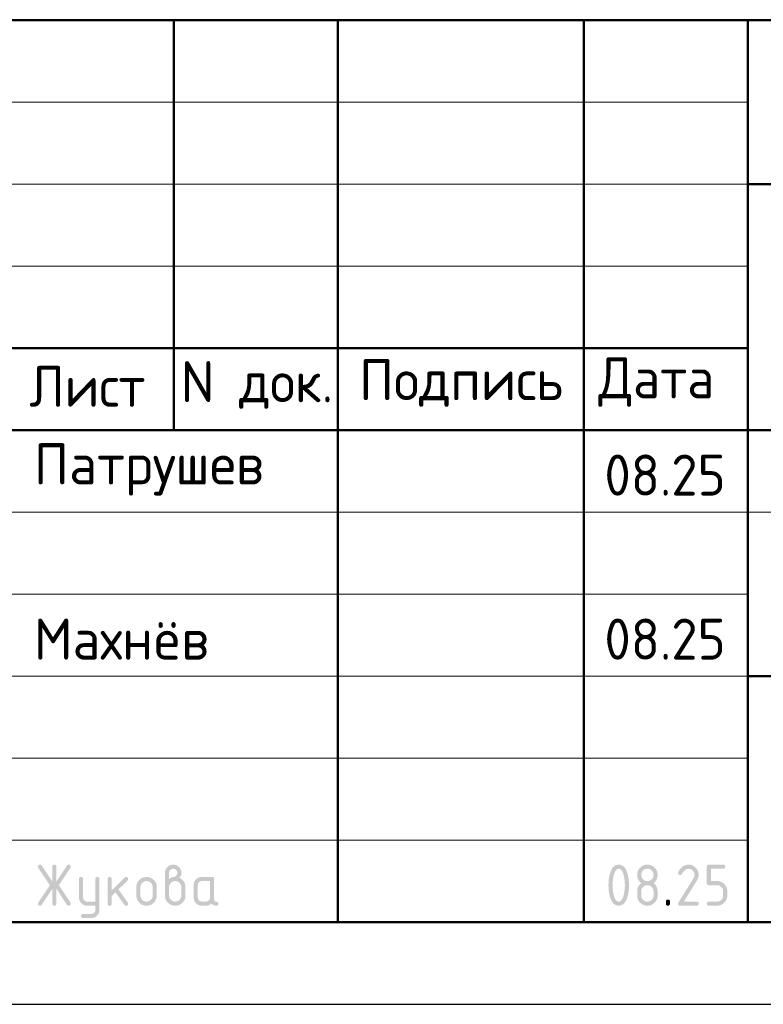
# Model space of a CAD drawing. Header units: millimetres. Extents: x 0 to 42000, y -76 to 29700.
# Tile 5 of 10: x 25060 to 29594, y 0 to 6003. Entities that reach past the tile are written whole.
import ezdxf

# ---------------------------------------------------------------- set-up
doc = ezdxf.new("R2010")
doc.units = ezdxf.units.MM
doc.layers.add('Standard', color=7, linetype='Continuous', lineweight=25)
doc.styles.add('ISOCPEUR', font='txt')

msp = doc.modelspace()

# ---------------------------------------------------------------- hatches: boundary and pattern name
at = {"layer": 'Standard', "linetype": 'Continuous', "lineweight": 25, "transparency": 33554687}
for points in [[(25258.5, 703.7), (25194, 606.8), (25193.1, 605.4), (25192, 604.4), (25190.8, 603.4), (25189.5, 602.7), (25188.2, 602), (25186.7, 601.6), (25185.1, 601.3), (25183.4, 601.3), (25181.8, 601.3), (25180.5, 601.5), (25179.1, 601.7), (25178, 602.1), (25176.8, 602.5), (25175.9, 603.1), (25174.9, 603.7), (25174.1, 604.5), (25173.4, 605.4), (25172.8, 606.4), (25172.2, 607.4), (25171.8, 608.6), (25171.4, 609.9), (25171.3, 611.3), (25171.1, 612.7), (25171.1, 614.3), (25171.1, 616), (25171.6, 617.6), (25172.1, 619.2), (25173.1, 620.8), (25243.4, 726.2), (25173.1, 831.6), (25172.1, 833.2), (25171.6, 834.9), (25171.1, 836.5), (25171.1, 838.2), (25171.1, 839.9), (25171.3, 841.3), (25171.4, 842.7), (25171.8, 843.9), (25172.2, 845.2), (25172.8, 846.2), (25173.4, 847.2), (25174.2, 848), (25175, 848.8), (25175.9, 849.4), (25176.9, 850.1), (25178.1, 850.5), (25179.3, 850.9), (25180.6, 851.1), (25182, 851.3), (25183.6, 851.3), (25185.2, 851.3), (25186.7, 850.9), (25188.2, 850.6), (25189.5, 849.9), (25190.8, 849.2), (25191.9, 848.1), (25193, 847), (25194, 845.6), (25258.5, 748.9), (25258.5, 838.8), (25258.5, 840.3), (25258.7, 841.7), (25258.9, 843.1), (25259.3, 844.3), (25259.7, 845.4), (25260.3, 846.4), (25260.9, 847.4), (25261.7, 848.2), (25262.5, 848.9), (25263.4, 849.5), (25264.4, 850.1), (25265.6, 850.5), (25266.8, 850.9), (25268.1, 851.1), (25269.5, 851.3), (25271.1, 851.3), (25272.6, 851.3), (25274, 851.1), (25275.4, 850.9), (25276.5, 850.5), (25277.7, 850.1), (25278.7, 849.5), (25279.7, 848.9), (25280.5, 848.2), (25281.2, 847.4), (25281.8, 846.4), (25282.4, 845.4), (25282.8, 844.3), (25283.2, 843.1), (25283.4, 841.7), (25283.6, 840.3), (25283.6, 838.8), (25283.6, 748.9), (25348.1, 845.6), (25349.1, 847), (25350.2, 848.1), (25351.4, 849.2), (25352.7, 849.9), (25354, 850.6), (25355.5, 850.9), (25357, 851.3), (25358.7, 851.3), (25360, 851.3), (25361.2, 851), (25362.4, 850.8), (25363.5, 850.3), (25364.6, 849.9), (25365.6, 849.2), (25366.6, 848.4), (25367.5, 847.5), (25368.4, 846.6), (25369, 845.5), (25369.7, 844.5), (25370.1, 843.4), (25370.6, 842.3), (25370.8, 841.1), (25371, 839.9), (25371, 838.6), (25371, 836.7), (25370.5, 835), (25370, 833.2), (25369, 831.6), (25298.7, 726.2), (25369, 620.8), (25370, 619.2), (25370.5, 617.5), (25371, 615.8), (25371, 614), (25371, 612.7), (25370.8, 611.5), (25370.6, 610.3), (25370.2, 609.2), (25369.7, 608.1), (25369.1, 607), (25368.4, 606), (25367.5, 605.1), (25366.7, 604.1), (25365.7, 603.4), (25364.7, 602.7), (25363.6, 602.2), (25362.6, 601.8), (25361.4, 601.5), (25360.2, 601.3), (25358.9, 601.3), (25357.1, 601.3), (25355.6, 601.6), (25354, 602), (25352.6, 602.7), (25351.3, 603.4), (25350.2, 604.4), (25349, 605.4), (25348.1, 606.8), (25283.6, 703.7), (25283.6, 613.8), (25283.6, 612.2), (25283.4, 610.8), (25283.2, 609.5), (25282.8, 608.3), (25282.4, 607.1), (25281.8, 606.2), (25281.2, 605.2), (25280.5, 604.4), (25279.7, 603.6), (25278.7, 603), (25277.7, 602.5), (25276.5, 602.1), (25275.4, 601.7), (25274, 601.5), (25272.6, 601.3), (25271.1, 601.3), (25269.5, 601.3), (25268.1, 601.5), (25266.8, 601.7), (25265.6, 602.1), (25264.4, 602.5), (25263.4, 603), (25262.5, 603.6), (25261.7, 604.4), (25260.9, 605.2), (25260.3, 606.2), (25259.7, 607.1), (25259.3, 608.3), (25258.9, 609.5), (25258.7, 610.8), (25258.5, 612.2), (25258.5, 613.8)], [(29137.2, 851.3), (29140.4, 851.3), (29143.5, 851), (29146.6, 850.7), (29149.7, 850.1), (29152.7, 849.6), (29155.5, 848.7), (29158.4, 847.9), (29161.2, 846.7), (29163.9, 845.6), (29166.6, 844.2), (29169.2, 842.7), (29171.8, 841), (29174.3, 839.3), (29176.7, 837.3), (29179.1, 835.3), (29181.4, 833), (29183.6, 830.7), (29185.7, 828.3), (29187.6, 825.9), (29189.4, 823.4), (29191.1, 820.9), (29192.5, 818.2), (29193.9, 815.6), (29195.1, 812.8), (29196.2, 810.1), (29197.1, 807.2), (29197.9, 804.3), (29198.5, 801.3), (29199.1, 798.3), (29199.4, 795.2), (29199.6, 792), (29199.6, 788.8), (29199.6, 784.4), (29198.9, 779.9), (29198.2, 775.4), (29196.8, 770.9), (29195.4, 766.4), (29193.2, 761.9), (29191.1, 757.4), (29188.3, 752.8), (29109.5, 626.3), (29187.1, 626.3), (29188.7, 626.3), (29190.1, 626.1), (29191.4, 625.9), (29192.6, 625.6), (29193.8, 625.2), (29194.8, 624.6), (29195.7, 624), (29196.5, 623.2), (29197.3, 622.4), (29197.9, 621.4), (29198.5, 620.5), (29198.9, 619.3), (29199.2, 618.1), (29199.4, 616.7), (29199.6, 615.4), (29199.6, 613.8), (29199.6, 612.2), (29199.4, 610.9), (29199.2, 609.5), (29198.9, 608.3), (29198.5, 607.2), (29197.9, 606.2), (29197.3, 605.2), (29196.5, 604.4), (29195.7, 603.6), (29194.8, 603), (29193.8, 602.5), (29192.6, 602.1), (29191.4, 601.7), (29190.1, 601.5), (29188.7, 601.3), (29187.1, 601.3), (29087.2, 601.3), (29085.6, 601.3), (29084.2, 601.5), (29082.9, 601.7), (29081.7, 602.1), (29080.5, 602.5), (29079.6, 603), (29078.6, 603.6), (29077.8, 604.4), (29077, 605.2), (29076.4, 606.2), (29075.9, 607.1), (29075.5, 608.3), (29075.1, 609.5), (29074.9, 610.9), (29074.7, 612.2), (29074.7, 613.8), (29074.7, 615.7), (29075.2, 617.5), (29075.7, 619.3), (29076.8, 621), (29168.4, 768.1), (29170, 770.6), (29171.1, 773.2), (29172.3, 775.7), (29173.1, 778.3), (29173.9, 780.9), (29174.3, 783.5), (29174.6, 786.1), (29174.6, 788.7), (29174.6, 792.6), (29174, 796.2), (29173.3, 799.8), (29171.9, 803.1), (29170.5, 806.4), (29168.5, 809.5), (29166.4, 812.5), (29163.7, 815.3), (29160.9, 818), (29157.9, 820.1), (29154.9, 822.1), (29151.6, 823.5), (29148.2, 824.9), (29144.6, 825.6), (29141, 826.2), (29137.2, 826.2), (29134.5, 826.2), (29131.9, 825.8), (29129.3, 825.3), (29126.8, 824.3), (29124.2, 823.3), (29121.7, 821.8), (29119.2, 820.3), (29116.8, 818.4), (29114.3, 816.4), (29111.9, 814), (29109.5, 811.5), (29107.2, 808.6), (29104.8, 805.6), (29102.5, 802.2), (29100.2, 798.7), (29098, 794.8), (29097.1, 793.3), (29096, 792.2), (29094.9, 791), (29093.6, 790.3), (29092.2, 789.5), (29090.6, 789.1), (29089, 788.8), (29087.2, 788.8), (29085.6, 788.8), (29084.2, 789), (29082.9, 789.1), (29081.7, 789.5), (29080.5, 789.9), (29079.6, 790.5), (29078.6, 791.1), (29077.8, 791.9), (29077, 792.7), (29076.4, 793.6), (29075.9, 794.6), (29075.5, 795.8), (29075.1, 797), (29074.9, 798.3), (29074.7, 799.7), (29074.7, 801.2), (29074.7, 802.7), (29075, 803.9), (29075.3, 805.2), (29075.8, 806.4), (29078.7, 812), (29081.9, 816.9), (29085, 821.8), (29088.4, 826), (29091.8, 830.2), (29095.4, 833.7), (29099, 837.2), (29102.8, 840.1), (29106.6, 842.9), (29110.7, 845), (29114.8, 847.1), (29119.1, 848.5), (29123.4, 849.9), (29127.9, 850.6), (29132.4, 851.3)], [(29249.6, 738.8), (29249.6, 838.8), (29249.6, 840.4), (29249.8, 841.7), (29250, 843.1), (29250.4, 844.3), (29250.8, 845.4), (29251.3, 846.4), (29251.9, 847.4), (29252.7, 848.2), (29253.5, 848.9), (29254.5, 849.5), (29255.4, 850.1), (29256.6, 850.5), (29257.8, 850.9), (29259.1, 851.1), (29260.5, 851.3), (29262.1, 851.3), (29349.3, 851.3), (29350.9, 851.3), (29352.2, 851.1), (29353.6, 850.9), (29354.8, 850.5), (29356, 850.1), (29356.9, 849.5), (29357.9, 848.9), (29358.7, 848.2), (29359.5, 847.4), (29360.1, 846.4), (29360.6, 845.4), (29361, 844.2), (29361.4, 843.1), (29361.6, 841.7), (29361.8, 840.3), (29361.8, 838.8), (29361.8, 837.2), (29361.6, 835.8), (29361.4, 834.5), (29361, 833.3), (29360.6, 832.1), (29360.1, 831.1), (29359.5, 830.2), (29358.7, 829.4), (29357.9, 828.6), (29356.9, 828), (29356, 827.4), (29354.8, 827), (29353.6, 826.6), (29352.2, 826.4), (29350.9, 826.2), (29349.3, 826.2), (29274.6, 826.2), (29274.6, 751.3), (29312, 751.3), (29315.3, 751.3), (29318.4, 751), (29321.5, 750.8), (29324.5, 750.2), (29327.5, 749.6), (29330.4, 748.8), (29333.2, 747.9), (29336, 746.7), (29338.8, 745.6), (29341.4, 744.2), (29344, 742.7), (29346.5, 741), (29349.1, 739.3), (29351.5, 737.3), (29353.9, 735.3), (29356.1, 733), (29358.4, 730.7), (29360.4, 728.2), (29362.4, 725.8), (29364.1, 723.3), (29365.8, 720.8), (29367.2, 718.1), (29368.7, 715.5), (29369.8, 712.7), (29370.9, 710), (29371.8, 707.1), (29372.7, 704.2), (29373.2, 701.2), (29373.8, 698.2), (29374.1, 695.1), (29374.4, 692), (29374.4, 688.8), (29374.4, 663.8), (29374.4, 660.6), (29374.1, 657.4), (29373.8, 654.3), (29373.2, 651.3), (29372.6, 648.3), (29371.8, 645.4), (29370.9, 642.5), (29369.8, 639.8), (29368.6, 637), (29367.2, 634.4), (29365.8, 631.7), (29364.1, 629.2), (29362.3, 626.7), (29360.3, 624.3), (29358.3, 621.9), (29356, 619.6), (29353.7, 617.3), (29351.3, 615.3), (29348.9, 613.3), (29346.4, 611.6), (29343.9, 609.9), (29341.2, 608.4), (29338.6, 607), (29335.8, 605.9), (29333.1, 604.7), (29330.2, 603.9), (29327.4, 603), (29324.4, 602.4), (29321.4, 601.9), (29318.3, 601.6), (29315.2, 601.3), (29312, 601.3), (29262.1, 601.3), (29260.5, 601.3), (29259.1, 601.5), (29257.8, 601.7), (29256.6, 602.1), (29255.4, 602.5), (29254.5, 603), (29253.5, 603.6), (29252.7, 604.4), (29251.9, 605.2), (29251.3, 606.2), (29250.8, 607.2), (29250.4, 608.3), (29250, 609.5), (29249.8, 610.9), (29249.6, 612.2), (29249.6, 613.8), (29249.6, 615.4), (29249.8, 616.7), (29250, 618.1), (29250.4, 619.3), (29250.8, 620.5), (29251.3, 621.4), (29251.9, 622.4), (29252.7, 623.2), (29253.5, 624), (29254.5, 624.6), (29255.4, 625.2), (29256.6, 625.6), (29257.8, 625.9), (29259.1, 626.1), (29260.5, 626.3), (29262.1, 626.3), (29311.9, 626.3), (29315.8, 626.3), (29319.5, 627), (29323.1, 627.7), (29326.4, 629.1), (29329.7, 630.4), (29332.7, 632.5), (29335.7, 634.5), (29338.5, 637.2), (29341.2, 639.9), (29343.2, 643), (29345.2, 646), (29346.6, 649.3), (29348, 652.6), (29348.6, 656.3), (29349.3, 659.9), (29349.3, 663.8), (29349.3, 688.8), (29349.3, 692.7), (29348.6, 696.3), (29347.9, 699.9), (29346.6, 703.2), (29345.2, 706.5), (29343.2, 709.5), (29341.1, 712.6), (29338.4, 715.3), (29335.6, 718), (29332.6, 720.1), (29329.6, 722.2), (29326.3, 723.5), (29323, 724.9), (29319.4, 725.6), (29315.8, 726.3), (29311.9, 726.3), (29262.1, 726.3), (29260.5, 726.3), (29259.1, 726.5), (29257.8, 726.7), (29256.6, 727.1), (29255.4, 727.5), (29254.5, 728), (29253.5, 728.6), (29252.7, 729.4), (29251.9, 730.2), (29251.3, 731.2), (29250.8, 732.1), (29250.4, 733.3), (29250, 734.5), (29249.8, 735.9), (29249.6, 737.2)], [(25520.8, 576), (25520.8, 601.3), (25471, 601.3), (25468.3, 601.3), (25465.8, 601.5), (25463.3, 601.7), (25460.9, 602.2), (25458.5, 602.7), (25456.2, 603.3), (25453.8, 604), (25451.6, 604.9), (25449.4, 605.8), (25447.3, 607), (25445.2, 608.1), (25443.2, 609.5), (25441.2, 610.8), (25439.3, 612.4), (25437.4, 614), (25435.6, 615.9), (25433.7, 617.7), (25432.2, 619.6), (25430.6, 621.5), (25429.2, 623.5), (25427.9, 625.6), (25426.7, 627.7), (25425.6, 629.8), (25424.7, 632), (25423.8, 634.2), (25423.1, 636.5), (25422.5, 638.8), (25422, 641.2), (25421.6, 643.6), (25421.3, 646.1), (25421.1, 648.6), (25421.1, 651.2), (25421.1, 763.7), (25421.1, 765.2), (25421.3, 766.6), (25421.5, 767.9), (25421.9, 769.1), (25422.3, 770.3), (25422.9, 771.3), (25423.4, 772.2), (25424.2, 773), (25425, 773.8), (25426, 774.4), (25427, 775), (25428.1, 775.4), (25429.3, 775.8), (25430.7, 775.9), (25432.1, 776.1), (25433.6, 776.1), (25435.2, 776.1), (25436.6, 775.9), (25437.9, 775.8), (25439.1, 775.4), (25440.3, 775), (25441.3, 774.4), (25442.2, 773.8), (25443, 773), (25443.8, 772.2), (25444.4, 771.3), (25445, 770.3), (25445.4, 769.1), (25445.8, 768), (25446, 766.6), (25446.2, 765.2), (25446.2, 763.7), (25446.2, 651.3), (25446.2, 648.8), (25446.6, 646.4), (25447.1, 644), (25448, 641.8), (25448.9, 639.6), (25450.3, 637.6), (25451.7, 635.6), (25453.5, 633.7), (25455.3, 631.9), (25457.4, 630.5), (25459.4, 629.1), (25461.6, 628.2), (25463.8, 627.3), (25466.1, 626.8), (25468.5, 626.3), (25471, 626.3), (25520.8, 626.3), (25520.8, 763.7), (25520.8, 765.2), (25521, 766.6), (25521.2, 768), (25521.6, 769.1), (25522, 770.3), (25522.6, 771.3), (25523.2, 772.2), (25524, 773), (25524.7, 773.8), (25525.7, 774.4), (25526.7, 775), (25527.9, 775.4), (25529, 775.8), (25530.4, 775.9), (25531.8, 776.1), (25533.4, 776.1), (25534.9, 776.1), (25536.3, 775.9), (25537.7, 775.8), (25538.8, 775.4), (25540, 775), (25541, 774.4), (25542, 773.8), (25542.7, 773), (25543.5, 772.2), (25544.1, 771.3), (25544.7, 770.3), (25545.1, 769.1), (25545.5, 768), (25545.7, 766.6), (25545.9, 765.2), (25545.9, 763.7), (25545.9, 576.3), (25545.9, 573.7), (25545.6, 571.2), (25545.4, 568.7), (25545, 566.3), (25544.5, 563.9), (25543.9, 561.6), (25543.2, 559.3), (25542.3, 557.1), (25541.4, 554.9), (25540.3, 552.8), (25539.2, 550.6), (25537.9, 548.6), (25536.5, 546.6), (25535, 544.7), (25533.4, 542.8), (25531.6, 540.9), (25529.8, 539.1), (25527.9, 537.5), (25526.1, 535.9), (25524.1, 534.6), (25522.1, 533.2), (25520, 532.1), (25517.9, 530.9), (25515.7, 530), (25513.5, 529.1), (25511.2, 528.4), (25509, 527.7), (25506.6, 527.3), (25504.2, 526.8), (25501.7, 526.6), (25499.2, 526.4), (25496.6, 526.4), (25446.2, 526.4), (25444.6, 526.4), (25443.2, 526.6), (25441.9, 526.8), (25440.7, 527.2), (25439.5, 527.6), (25438.5, 528.1), (25437.6, 528.7), (25436.8, 529.5), (25436, 530.3), (25435.4, 531.3), (25434.8, 532.3), (25434.4, 533.4), (25434, 534.6), (25433.9, 536), (25433.7, 537.3), (25433.7, 538.9), (25433.7, 540.1), (25433.9, 541.3), (25434.1, 542.5), (25434.6, 543.5), (25435.1, 544.6), (25435.8, 545.7), (25436.5, 546.7), (25437.4, 547.6), (25438.4, 548.6), (25439.4, 549.3), (25440.4, 550), (25441.5, 550.5), (25442.6, 551), (25443.8, 551.2), (25444.9, 551.4), (25446.2, 551.4), (25495.9, 551.4), (25498.6, 551.4), (25501, 551.9), (25503.4, 552.3), (25505.6, 553.2), (25507.9, 554), (25509.9, 555.4), (25511.9, 556.7), (25513.7, 558.4), (25515.4, 560.2), (25516.8, 562.1), (25518.1, 564.1), (25519, 566.3), (25519.9, 568.5), (25520.4, 570.9), (25520.8, 573.3)], [(25621, 694), (25699.6, 772.6), (25700.5, 773.4), (25701.5, 774.1), (25702.5, 774.8), (25703.6, 775.2), (25704.7, 775.7), (25705.9, 775.9), (25707.2, 776.1), (25708.5, 776.1), (25710, 776.1), (25711.4, 775.9), (25712.8, 775.8), (25714, 775.4), (25715.1, 775), (25716.1, 774.4), (25717.1, 773.8), (25717.9, 773), (25718.6, 772.2), (25719.2, 771.3), (25719.8, 770.3), (25720.2, 769.1), (25720.6, 767.9), (25720.8, 766.6), (25721, 765.2), (25721, 763.7), (25721, 762.4), (25720.7, 761.3), (25720.5, 760.1), (25720, 759), (25719.6, 757.9), (25718.8, 756.9), (25718.1, 755.9), (25717.2, 754.9), (25662.3, 700.1), (25718.5, 621), (25719.7, 619.3), (25720.4, 617.4), (25721, 615.6), (25721, 613.6), (25721, 612.1), (25720.8, 610.7), (25720.6, 609.4), (25720.2, 608.2), (25719.8, 607), (25719.2, 606.1), (25718.6, 605.1), (25717.9, 604.4), (25717.1, 603.6), (25716.1, 603), (25715.1, 602.4), (25714, 602.1), (25712.8, 601.7), (25711.4, 601.5), (25710, 601.3), (25708.5, 601.3), (25706.8, 601.3), (25705.3, 601.6), (25703.9, 601.9), (25702.6, 602.6), (25701.3, 603.3), (25700.1, 604.3), (25699, 605.3), (25698.1, 606.6), (25644.3, 682.1), (25621, 658.8), (25621, 613.8), (25621, 612.2), (25620.8, 610.9), (25620.6, 609.5), (25620.2, 608.3), (25619.8, 607.1), (25619.3, 606.2), (25618.7, 605.2), (25617.9, 604.4), (25617.1, 603.6), (25616.1, 603), (25615.1, 602.5), (25614, 602.1), (25612.8, 601.7), (25611.4, 601.5), (25610.1, 601.3), (25608.5, 601.3), (25606.9, 601.3), (25605.6, 601.5), (25604.2, 601.7), (25603, 602.1), (25601.8, 602.5), (25600.9, 603), (25599.9, 603.6), (25599.1, 604.4), (25598.3, 605.2), (25597.7, 606.2), (25597.1, 607.1), (25596.8, 608.3), (25596.4, 609.5), (25596.2, 610.8), (25596, 612.2), (25596, 613.8), (25596, 763.7), (25596, 765.2), (25596.2, 766.6), (25596.4, 767.9), (25596.8, 769.1), (25597.1, 770.3), (25597.7, 771.3), (25598.3, 772.2), (25599.1, 773), (25599.9, 773.8), (25600.9, 774.4), (25601.8, 775), (25603, 775.4), (25604.2, 775.8), (25605.6, 775.9), (25606.9, 776.1), (25608.5, 776.1), (25610.1, 776.1), (25611.4, 775.9), (25612.8, 775.8), (25614, 775.4), (25615.1, 775), (25616.1, 774.4), (25617.1, 773.8), (25617.9, 773), (25618.7, 772.2), (25619.3, 771.3), (25619.8, 770.3), (25620.2, 769.1), (25620.6, 767.9), (25620.8, 766.6), (25621, 765.2), (25621, 763.7)], [(28999.8, 626.3), (28999.8, 627.9), (29000, 629.3), (29000.2, 630.6), (29000.6, 631.8), (29001, 633), (29001.6, 634), (29002.2, 634.9), (29003, 635.7), (29003.7, 636.5), (29004.7, 637.1), (29005.7, 637.7), (29006.9, 638.1), (29008, 638.5), (29009.4, 638.7), (29010.8, 638.9), (29012.3, 638.9), (29013.9, 638.9), (29015.3, 638.7), (29016.7, 638.5), (29017.8, 638.1), (29019, 637.7), (29020, 637.1), (29021, 636.5), (29021.7, 635.7), (29022.5, 634.9), (29023.1, 634), (29023.7, 633), (29024.1, 631.8), (29024.5, 630.6), (29024.7, 629.3), (29024.9, 627.9), (29024.9, 626.3), (29024.9, 613.8), (29024.9, 612.2), (29024.7, 610.9), (29024.5, 609.5), (29024.1, 608.3), (29023.7, 607.2), (29023.1, 606.2), (29022.5, 605.2), (29021.7, 604.4), (29021, 603.6), (29020, 603), (29019, 602.5), (29017.8, 602.1), (29016.7, 601.7), (29015.3, 601.5), (29013.9, 601.3), (29012.3, 601.3), (29010.8, 601.3), (29009.4, 601.5), (29008, 601.7), (29006.9, 602.1), (29005.7, 602.5), (29004.7, 603), (29003.7, 603.6), (29003, 604.4), (29002.2, 605.2), (29001.6, 606.2), (29001, 607.2), (29000.6, 608.3), (29000.2, 609.5), (29000, 610.9), (28999.8, 612.2), (28999.8, 613.8)]]:
    msp.add_hatch(color=7, dxfattribs=at).paths.add_polyline_path(points, flags=16)
h = msp.add_hatch(color=7, dxfattribs=at)
h.paths.add_polyline_path([(25970.7, 763.7), (25974.7, 766.9), (25978.5, 769.2), (25982.3, 771.5), (25986, 773.1), (25989.6, 774.7), (25993.1, 775.5), (25996.6, 776.2), (25999.9, 776.2), (26001.8, 776.2), (26003.7, 776.8), (26005.6, 777.3), (26007.4, 778.4), (26009.2, 779.5), (26010.9, 781.1), (26012.6, 782.8), (26014.3, 784.9), (26015.9, 787), (26017.1, 789), (26018.3, 791), (26019.1, 793.1), (26019.9, 795.1), (26020.3, 797.1), (26020.7, 799.2), (26020.7, 801.2), (26020.7, 803.9), (26020.3, 806.3), (26019.8, 808.7), (26018.9, 811), (26018, 813.2), (26016.7, 815.2), (26015.3, 817.2), (26013.5, 819), (26011.7, 820.8), (26009.7, 822.2), (26007.7, 823.5), (26005.5, 824.4), (26003.3, 825.3), (26000.8, 825.8), (25998.4, 826.2), (25995.7, 826.2), (25993.1, 826.2), (25990.7, 825.8), (25988.3, 825.3), (25986.1, 824.4), (25983.9, 823.5), (25981.9, 822.1), (25979.8, 820.7), (25978, 818.9), (25976.2, 817.1), (25974.8, 815.1), (25973.5, 813.1), (25972.6, 810.9), (25971.6, 808.6), (25971.2, 806.2), (25970.7, 803.8), (25970.7, 801.2)])
h.paths.add_polyline_path([(26033, 771.2), (26037.3, 769.4), (26041.2, 767), (26045, 764.7), (26048.4, 761.8), (26051.9, 759), (26054.8, 755.6), (26057.8, 752.2), (26060.3, 748.3), (26062.9, 744.3), (26064.8, 740.2), (26066.7, 736.1), (26067.9, 731.8), (26069.2, 727.5), (26069.8, 723), (26070.5, 718.5), (26070.5, 713.8), (26070.5, 663.8), (26070.5, 660.5), (26070.2, 657.4), (26069.9, 654.2), (26069.3, 651.2), (26068.8, 648.2), (26067.9, 645.3), (26067, 642.4), (26065.9, 639.6), (26064.8, 636.9), (26063.3, 634.2), (26061.9, 631.6), (26060.2, 629.1), (26058.5, 626.5), (26056.5, 624.1), (26054.5, 621.7), (26052.2, 619.5), (26049.9, 617.2), (26047.5, 615.2), (26045.1, 613.2), (26042.6, 611.5), (26040.1, 609.8), (26037.5, 608.4), (26034.8, 607), (26032.1, 605.8), (26029.3, 604.7), (26026.4, 603.8), (26023.5, 603), (26020.5, 602.4), (26017.5, 601.9), (26014.4, 601.6), (26011.3, 601.3), (26008.1, 601.3), (26004.8, 601.3), (26001.7, 601.6), (25998.5, 601.9), (25995.5, 602.4), (25992.5, 603), (25989.6, 603.9), (25986.7, 604.7), (25984, 605.9), (25981.2, 607), (25978.6, 608.4), (25975.9, 609.9), (25973.4, 611.6), (25970.9, 613.3), (25968.5, 615.3), (25966.1, 617.3), (25963.8, 619.6), (25961.6, 621.9), (25959.6, 624.2), (25957.6, 626.7), (25955.9, 629.2), (25954.2, 631.7), (25952.8, 634.3), (25951.4, 637), (25950.2, 639.8), (25949.1, 642.5), (25948.2, 645.4), (25947.4, 648.3), (25946.8, 651.3), (25946.3, 654.3), (25946, 657.4), (25945.7, 660.5), (25945.7, 663.8), (25945.7, 801.3), (25945.7, 803.9), (25945.9, 806.4), (25946.1, 809), (25946.6, 811.4), (25947.1, 813.8), (25947.7, 816.1), (25948.4, 818.5), (25949.3, 820.7), (25950.2, 822.9), (25951.4, 825), (25952.5, 827.1), (25953.9, 829.1), (25955.2, 831.2), (25956.8, 833.1), (25958.4, 835), (25960.2, 836.8), (25962, 838.6), (25964, 840.2), (25965.9, 841.8), (25967.9, 843.1), (25969.9, 844.5), (25972, 845.6), (25974.1, 846.8), (25976.3, 847.7), (25978.5, 848.6), (25980.8, 849.2), (25983.1, 849.9), (25985.6, 850.4), (25988, 850.8), (25990.5, 851.1), (25993, 851.3), (25995.5, 851.3), (25998.2, 851.3), (26000.7, 851.1), (26003.2, 850.8), (26005.6, 850.4), (26008, 849.9), (26010.4, 849.2), (26012.7, 848.5), (26014.9, 847.6), (26017.1, 846.7), (26019.2, 845.6), (26021.3, 844.5), (26023.3, 843.1), (26025.3, 841.7), (26027.2, 840.1), (26029.2, 838.5), (26031, 836.7), (26032.8, 834.9), (26034.4, 833), (26035.9, 831), (26037.3, 829), (26038.6, 827), (26039.8, 824.9), (26040.9, 822.8), (26041.8, 820.6), (26042.7, 818.3), (26043.4, 816), (26044.1, 813.7), (26044.5, 811.3), (26045, 808.9), (26045.2, 806.4), (26045.4, 803.9), (26045.4, 801.3), (26045.4, 796.6), (26044.6, 792.3), (26043.9, 788.1), (26042.3, 784.3), (26040.8, 780.5), (26038.4, 777.2), (26036.1, 774)], flags=16)
h.paths.add_polyline_path([(26045.4, 663.8), (26045.4, 713.8), (26045.4, 717.7), (26044.7, 721.3), (26044.1, 724.9), (26042.7, 728.2), (26041.3, 731.5), (26039.3, 734.5), (26037.3, 737.6), (26034.6, 740.3), (26031.9, 743.1), (26028.8, 745.1), (26025.8, 747.2), (26022.5, 748.5), (26019.2, 749.9), (26015.6, 750.6), (26012, 751.3), (26008.1, 751.3), (26004.2, 751.3), (26000.5, 750.6), (25996.9, 749.9), (25993.6, 748.5), (25990.3, 747.2), (25987.3, 745.1), (25984.3, 743.1), (25981.6, 740.3), (25978.9, 737.6), (25976.8, 734.5), (25974.8, 731.5), (25973.4, 728.2), (25972.1, 724.9), (25971.4, 721.3), (25970.7, 717.7), (25970.7, 713.8), (25970.7, 663.8), (25970.7, 659.9), (25971.4, 656.3), (25972.1, 652.6), (25973.4, 649.3), (25974.8, 646), (25976.8, 643), (25978.9, 639.9), (25981.6, 637.2), (25984.3, 634.5), (25987.3, 632.5), (25990.3, 630.4), (25993.6, 629.1), (25996.9, 627.7), (26000.5, 627), (26004.2, 626.3), (26008.1, 626.3), (26012, 626.3), (26015.6, 627), (26019.2, 627.7), (26022.5, 629.1), (26025.8, 630.4), (26028.8, 632.5), (26031.9, 634.6), (26034.6, 637.3), (26037.3, 640.1), (26039.3, 643.1), (26041.3, 646.1), (26042.7, 649.4), (26044.1, 652.7), (26044.7, 656.3), (26045.4, 659.9)])
h = msp.add_hatch(color=7, dxfattribs=at)
h.paths.add_polyline_path([(28749.8, 726.3), (28749.8, 734), (28749.4, 741.6), (28749, 749.1), (28748.2, 756.4), (28747.4, 763.7), (28746.1, 770.8), (28744.9, 777.9), (28743.2, 784.8), (28742, 790), (28740.6, 794.5), (28739.1, 799), (28737.6, 802.9), (28736, 806.8), (28734.2, 810), (28732.5, 813.3), (28730.5, 815.9), (28728.6, 818.5), (28726.5, 820.4), (28724.4, 822.4), (28722.2, 823.7), (28719.9, 824.9), (28717.5, 825.6), (28715.1, 826.2), (28712.5, 826.2), (28709.9, 826.2), (28707.5, 825.6), (28705.1, 824.9), (28702.9, 823.6), (28700.6, 822.3), (28698.6, 820.4), (28696.5, 818.4), (28694.6, 815.8), (28692.7, 813.2), (28690.9, 810), (28689.2, 806.7), (28687.6, 802.8), (28686, 798.9), (28684.6, 794.4), (28683.2, 789.8), (28681.9, 784.6), (28680.2, 777.6), (28679, 770.4), (28677.7, 763.3), (28676.8, 756), (28676, 748.7), (28675.6, 741.3), (28675.2, 733.9), (28675.2, 726.3), (28675.2, 718.6), (28675.6, 711.1), (28676, 703.5), (28676.8, 696.2), (28677.6, 688.9), (28678.9, 681.8), (28680.1, 674.7), (28681.8, 667.8), (28683, 662.6), (28684.4, 658.1), (28685.8, 653.5), (28687.4, 649.7), (28689, 645.8), (28690.8, 642.5), (28692.5, 639.3), (28694.4, 636.7), (28696.4, 634.1), (28698.4, 632.2), (28700.5, 630.2), (28702.8, 628.9), (28705, 627.6), (28707.5, 627), (28709.9, 626.3), (28712.5, 626.3), (28715.1, 626.3), (28717.5, 627), (28719.9, 627.6), (28722.2, 628.9), (28724.4, 630.2), (28726.5, 632.2), (28728.6, 634.1), (28730.5, 636.7), (28732.5, 639.3), (28734.2, 642.5), (28736, 645.8), (28737.6, 649.7), (28739.1, 653.5), (28740.6, 658.1), (28742, 662.6), (28743.2, 667.8), (28744.9, 674.7), (28746.1, 681.8), (28747.4, 688.9), (28748.2, 696.2), (28749, 703.5), (28749.4, 711.1), (28749.8, 718.6)])
h.paths.add_polyline_path([(28774.9, 726.3), (28774.9, 720.7), (28774.7, 715.3), (28774.5, 709.9), (28774.2, 704.7), (28773.8, 699.5), (28773.3, 694.5), (28772.8, 689.4), (28772.1, 684.6), (28771.4, 679.8), (28770.6, 675.1), (28769.7, 670.5), (28768.7, 666.1), (28767.7, 661.6), (28766.5, 657.3), (28765.3, 653.1), (28763.9, 649), (28761.9, 643), (28759.6, 637.8), (28757.3, 632.6), (28754.7, 628.1), (28752.1, 623.7), (28749.1, 619.9), (28746.2, 616.2), (28743, 613.2), (28739.8, 610.2), (28736.3, 608), (28732.8, 605.8), (28729, 604.3), (28725.1, 602.8), (28721, 602), (28716.9, 601.3), (28712.5, 601.3), (28708.1, 601.3), (28704, 602), (28699.8, 602.8), (28696, 604.3), (28692.2, 605.7), (28688.7, 608), (28685.2, 610.2), (28682, 613.2), (28678.7, 616.1), (28675.8, 619.9), (28672.9, 623.6), (28670.3, 628), (28667.7, 632.5), (28665.4, 637.7), (28663.1, 642.9), (28661.1, 648.8), (28659.7, 652.9), (28658.5, 657.2), (28657.3, 661.4), (28656.3, 665.9), (28655.2, 670.3), (28654.4, 675), (28653.5, 679.6), (28652.9, 684.5), (28652.2, 689.3), (28651.6, 694.4), (28651.1, 699.4), (28650.8, 704.6), (28650.5, 709.8), (28650.3, 715.3), (28650.1, 720.7), (28650.1, 726.3), (28650.1, 731.9), (28650.3, 737.3), (28650.5, 742.7), (28650.8, 748), (28651.1, 753.2), (28651.6, 758.2), (28652.2, 763.3), (28652.9, 768.1), (28653.5, 772.9), (28654.4, 777.6), (28655.2, 782.2), (28656.3, 786.7), (28657.3, 791.1), (28658.5, 795.4), (28659.7, 799.7), (28661.1, 803.7), (28663.1, 809.7), (28665.4, 814.9), (28667.7, 820.1), (28670.3, 824.5), (28672.9, 829), (28675.8, 832.7), (28678.7, 836.4), (28682, 839.4), (28685.2, 842.4), (28688.7, 844.6), (28692.2, 846.8), (28696, 848.3), (28699.8, 849.8), (28704, 850.5), (28708.1, 851.3), (28712.5, 851.3), (28716.9, 851.3), (28721, 850.5), (28725.1, 849.8), (28729, 848.3), (28732.8, 846.8), (28736.3, 844.6), (28739.8, 842.3), (28743, 839.4), (28746.2, 836.4), (28749.1, 832.6), (28752.1, 828.9), (28754.7, 824.4), (28757.3, 820), (28759.6, 814.7), (28761.9, 809.5), (28763.9, 803.6), (28765.3, 799.5), (28766.5, 795.2), (28767.7, 791), (28768.7, 786.5), (28769.7, 782.1), (28770.6, 777.4), (28771.4, 772.8), (28772.1, 768), (28772.8, 763.1), (28773.3, 758.1), (28773.8, 753.1), (28774.2, 747.9), (28774.5, 742.7), (28774.7, 737.3), (28774.9, 731.9)], flags=16)
h = msp.add_hatch(color=7, dxfattribs=at)
h.paths.add_polyline_path([(28887.3, 626.3), (28891.3, 626.3), (28894.9, 627), (28898.5, 627.7), (28901.8, 629.1), (28905.1, 630.4), (28908.1, 632.5), (28911.1, 634.5), (28913.8, 637.2), (28916.6, 639.9), (28918.6, 643), (28920.6, 646), (28922, 649.3), (28923.3, 652.6), (28924, 656.3), (28924.7, 659.9), (28924.7, 663.8), (28924.7, 688.8), (28924.7, 692.7), (28924, 696.3), (28923.3, 699.9), (28921.9, 703.2), (28920.6, 706.5), (28918.5, 709.5), (28916.5, 712.6), (28913.8, 715.3), (28911, 718.1), (28908, 720.1), (28905, 722.2), (28901.7, 723.6), (28898.4, 724.9), (28894.8, 725.6), (28891.2, 726.3), (28887.3, 726.3), (28883.4, 726.3), (28879.8, 725.6), (28876.2, 724.9), (28872.9, 723.6), (28869.6, 722.2), (28866.6, 720.2), (28863.6, 718.1), (28860.9, 715.4), (28858.1, 712.7), (28856.1, 709.7), (28854.1, 706.6), (28852.7, 703.3), (28851.4, 700), (28850.7, 696.4), (28850, 692.7), (28850, 688.8), (28850, 663.8), (28850, 659.9), (28850.7, 656.3), (28851.4, 652.6), (28852.7, 649.3), (28854.1, 646), (28856.1, 643), (28858.1, 639.9), (28860.9, 637.2), (28863.6, 634.5), (28866.6, 632.5), (28869.6, 630.4), (28872.9, 629.1), (28876.2, 627.7), (28879.8, 627), (28883.4, 626.3)])
h.paths.add_polyline_path([(28887.3, 601.3), (28884.1, 601.3), (28881, 601.6), (28877.9, 601.9), (28874.9, 602.4), (28871.9, 603), (28869, 603.9), (28866.1, 604.7), (28863.4, 605.9), (28860.6, 607), (28858, 608.4), (28855.3, 609.9), (28852.8, 611.6), (28850.3, 613.3), (28847.9, 615.3), (28845.5, 617.3), (28843.2, 619.6), (28840.9, 621.9), (28838.9, 624.2), (28836.9, 626.7), (28835.2, 629.2), (28833.5, 631.7), (28832.1, 634.3), (28830.7, 637), (28829.5, 639.8), (28828.4, 642.5), (28827.5, 645.4), (28826.7, 648.3), (28826.1, 651.3), (28825.5, 654.3), (28825.3, 657.4), (28825, 660.5), (28825, 663.8), (28825, 688.8), (28825, 692.7), (28825.4, 696.4), (28825.8, 700.1), (28826.5, 703.6), (28827.3, 707.1), (28828.5, 710.4), (28829.7, 713.7), (28831.2, 716.8), (28832.8, 719.9), (28834.7, 722.9), (28836.7, 725.8), (28839.1, 728.6), (28841.4, 731.3), (28844.1, 733.9), (28846.9, 736.4), (28850, 738.8), (28846.9, 741.2), (28844.1, 743.7), (28841.4, 746.3), (28839.1, 749), (28836.7, 751.8), (28834.7, 754.7), (28832.8, 757.6), (28831.2, 760.8), (28829.7, 763.9), (28828.5, 767.2), (28827.3, 770.5), (28826.5, 774), (28825.8, 777.5), (28825.4, 781.2), (28825, 784.9), (28825, 788.8), (28825, 792), (28825.3, 795.1), (28825.5, 798.3), (28826.1, 801.3), (28826.7, 804.3), (28827.5, 807.2), (28828.4, 810.1), (28829.5, 812.8), (28830.7, 815.6), (28832.1, 818.2), (28833.5, 820.9), (28835.2, 823.4), (28836.9, 825.9), (28838.9, 828.3), (28840.9, 830.7), (28843.2, 833), (28845.5, 835.3), (28847.9, 837.3), (28850.3, 839.3), (28852.8, 841), (28855.3, 842.7), (28858, 844.1), (28860.6, 845.6), (28863.4, 846.7), (28866.1, 847.9), (28869, 848.7), (28871.9, 849.6), (28874.9, 850.1), (28877.9, 850.7), (28881, 851), (28884.1, 851.3), (28887.3, 851.3), (28890.6, 851.3), (28893.7, 851), (28896.8, 850.7), (28899.8, 850.1), (28902.8, 849.6), (28905.7, 848.7), (28908.6, 847.9), (28911.3, 846.7), (28914.1, 845.6), (28916.7, 844.1), (28919.4, 842.7), (28921.9, 841), (28924.4, 839.3), (28926.8, 837.3), (28929.2, 835.3), (28931.5, 833), (28933.8, 830.7), (28935.8, 828.3), (28937.8, 825.9), (28939.5, 823.4), (28941.2, 820.9), (28942.6, 818.2), (28944, 815.6), (28945.2, 812.8), (28946.3, 810.1), (28947.2, 807.2), (28948, 804.3), (28948.6, 801.3), (28949.2, 798.3), (28949.4, 795.1), (28949.7, 792), (28949.7, 788.8), (28949.7, 784.9), (28949.3, 781.2), (28949, 777.5), (28948.2, 774), (28947.4, 770.5), (28946.2, 767.2), (28945, 763.9), (28943.5, 760.8), (28941.9, 757.6), (28940, 754.7), (28938, 751.8), (28935.6, 749), (28933.3, 746.3), (28930.6, 743.7), (28927.8, 741.2), (28924.7, 738.8), (28929.2, 735.4), (28932.9, 731.6), (28936.5, 727.8), (28939.4, 723.6), (28942.2, 719.4), (28944.2, 714.8), (28946.2, 710.2), (28947.4, 705.3), (28947.7, 704), (28948, 702.4), (28948.2, 700.8), (28948.4, 698.9), (28948.6, 697), (28948.8, 694.7), (28949, 692.5), (28949.2, 689.9), (28949.3, 687.3), (28949.4, 684.4), (28949.5, 681.4), (28949.6, 678.2), (28949.7, 674.9), (28949.7, 671.3), (28949.7, 667.7), (28949.7, 663.8), (28949.7, 660.5), (28949.4, 657.4), (28949.2, 654.3), (28948.6, 651.3), (28948, 648.3), (28947.2, 645.4), (28946.3, 642.5), (28945.2, 639.8), (28944, 637), (28942.6, 634.3), (28941.2, 631.7), (28939.5, 629.2), (28937.8, 626.7), (28935.8, 624.2), (28933.8, 621.9), (28931.5, 619.6), (28929.2, 617.3), (28926.8, 615.3), (28924.4, 613.3), (28921.9, 611.6), (28919.4, 609.9), (28916.7, 608.4), (28914.1, 607), (28911.3, 605.9), (28908.6, 604.7), (28905.7, 603.9), (28902.8, 603), (28899.8, 602.4), (28896.8, 601.9), (28893.7, 601.6), (28890.6, 601.3)], flags=16)
h.paths.add_polyline_path([(28887.3, 751.2), (28891.3, 751.2), (28894.9, 751.9), (28898.5, 752.6), (28901.8, 754), (28905.1, 755.3), (28908.1, 757.4), (28911.1, 759.4), (28913.8, 762.1), (28916.6, 764.8), (28918.6, 767.9), (28920.6, 770.9), (28922, 774.2), (28923.3, 777.5), (28924, 781.2), (28924.7, 784.8), (28924.7, 788.7), (28924.7, 792.6), (28924, 796.2), (28923.3, 799.8), (28921.9, 803.1), (28920.6, 806.4), (28918.5, 809.5), (28916.5, 812.5), (28913.8, 815.2), (28911, 818), (28908, 820), (28905, 822.1), (28901.7, 823.5), (28898.4, 824.8), (28894.8, 825.5), (28891.2, 826.2), (28887.3, 826.2), (28883.4, 826.2), (28879.8, 825.5), (28876.2, 824.9), (28872.9, 823.5), (28869.6, 822.1), (28866.6, 820.1), (28863.6, 818), (28860.9, 815.3), (28858.1, 812.6), (28856.1, 809.6), (28854.1, 806.6), (28852.7, 803.2), (28851.4, 799.9), (28850.7, 796.3), (28850, 792.7), (28850, 788.7), (28850, 784.8), (28850.7, 781.2), (28851.4, 777.5), (28852.7, 774.2), (28854.1, 770.9), (28856.1, 767.9), (28858.1, 764.8), (28860.9, 762.1), (28863.6, 759.4), (28866.6, 757.4), (28869.6, 755.3), (28872.9, 754), (28876.2, 752.6), (28879.8, 751.9), (28883.4, 751.2)])
h = msp.add_hatch(color=7, dxfattribs=at)
h.paths.add_polyline_path([(25770.8, 663.7), (25770.8, 713.7), (25770.8, 716.9), (25771.1, 720.1), (25771.4, 723.2), (25772, 726.2), (25772.5, 729.2), (25773.4, 732.1), (25774.2, 734.9), (25775.4, 737.7), (25776.5, 740.5), (25777.9, 743.1), (25779.4, 745.8), (25781.1, 748.3), (25782.8, 750.8), (25784.8, 753.2), (25786.8, 755.6), (25789.1, 757.9), (25791.4, 760.2), (25793.8, 762.2), (25796.1, 764.2), (25798.7, 765.9), (25801.2, 767.6), (25803.8, 769), (25806.5, 770.4), (25809.2, 771.6), (25812, 772.7), (25814.9, 773.6), (25817.7, 774.4), (25820.7, 775), (25823.7, 775.6), (25826.8, 775.9), (25830, 776.1), (25833.2, 776.1), (25836.5, 776.1), (25839.6, 775.9), (25842.8, 775.6), (25845.8, 775), (25848.9, 774.5), (25851.8, 773.6), (25854.7, 772.8), (25857.4, 771.6), (25860.2, 770.5), (25862.8, 769.1), (25865.5, 767.7), (25868, 766), (25870.5, 764.3), (25872.9, 762.3), (25875.3, 760.3), (25877.5, 758.1), (25879.8, 755.8), (25881.8, 753.4), (25883.7, 751), (25885.4, 748.5), (25887.1, 746), (25888.5, 743.4), (25890, 740.7), (25891.1, 737.9), (25892.2, 735.2), (25893.1, 732.3), (25893.9, 729.4), (25894.5, 726.3), (25895, 723.3), (25895.3, 720.1), (25895.6, 717), (25895.6, 713.7), (25895.6, 663.7), (25895.6, 660.5), (25895.3, 657.4), (25895, 654.2), (25894.5, 651.2), (25893.9, 648.2), (25893, 645.4), (25892.2, 642.5), (25891, 639.7), (25889.9, 637), (25888.5, 634.3), (25887, 631.7), (25885.3, 629.2), (25883.6, 626.6), (25881.6, 624.2), (25879.6, 621.8), (25877.4, 619.5), (25875.1, 617.3), (25872.7, 615.3), (25870.3, 613.3), (25867.8, 611.6), (25865.2, 609.9), (25862.6, 608.4), (25860, 607), (25857.2, 605.9), (25854.4, 604.7), (25851.6, 603.9), (25848.7, 603), (25845.7, 602.4), (25842.7, 601.9), (25839.6, 601.6), (25836.4, 601.3), (25833.2, 601.3), (25830, 601.3), (25826.8, 601.6), (25823.7, 601.9), (25820.7, 602.4), (25817.7, 603), (25814.9, 603.9), (25812, 604.7), (25809.2, 605.9), (25806.5, 607), (25803.8, 608.4), (25801.2, 609.9), (25798.7, 611.6), (25796.1, 613.3), (25793.8, 615.3), (25791.4, 617.3), (25789.1, 619.5), (25786.8, 621.8), (25784.8, 624.2), (25782.8, 626.6), (25781.1, 629.2), (25779.4, 631.7), (25777.9, 634.3), (25776.5, 637), (25775.4, 639.7), (25774.2, 642.5), (25773.4, 645.4), (25772.5, 648.2), (25772, 651.2), (25771.4, 654.2), (25771.1, 657.4), (25770.8, 660.5)], flags=16)
h.paths.add_polyline_path([(25870.6, 663.8), (25870.6, 713.8), (25870.6, 717.7), (25869.9, 721.3), (25869.2, 724.9), (25867.8, 728.2), (25866.4, 731.5), (25864.4, 734.5), (25862.3, 737.6), (25859.6, 740.3), (25856.9, 743.1), (25853.9, 745.1), (25850.8, 747.2), (25847.5, 748.5), (25844.2, 749.9), (25840.7, 750.6), (25837.1, 751.3), (25833.2, 751.3), (25829.3, 751.3), (25825.8, 750.6), (25822.2, 749.9), (25818.9, 748.5), (25815.6, 747.2), (25812.6, 745.1), (25809.5, 743.1), (25806.8, 740.3), (25804.1, 737.6), (25802, 734.5), (25800, 731.5), (25798.6, 728.2), (25797.2, 724.9), (25796.6, 721.3), (25795.9, 717.7), (25795.9, 713.8), (25795.9, 663.8), (25795.9, 659.9), (25796.5, 656.3), (25797.2, 652.6), (25798.6, 649.3), (25799.9, 646), (25802, 643), (25804, 639.9), (25806.7, 637.2), (25809.4, 634.5), (25812.4, 632.5), (25815.4, 630.4), (25818.8, 629.1), (25822.1, 627.7), (25825.7, 627), (25829.3, 626.3), (25833.2, 626.3), (25837.1, 626.3), (25840.7, 627), (25844.2, 627.7), (25847.5, 629.1), (25850.8, 630.4), (25853.9, 632.5), (25856.9, 634.6), (25859.6, 637.3), (25862.3, 640.1), (25864.4, 643.1), (25866.4, 646.1), (25867.8, 649.4), (25869.2, 652.7), (25869.9, 656.3), (25870.6, 659.9)])
h = msp.add_hatch(color=7, dxfattribs=at)
h.paths.add_polyline_path([(26220.3, 751.1), (26170.5, 751.1), (26167.9, 751.1), (26165.5, 750.6), (26163.1, 750.2), (26160.9, 749.3), (26158.7, 748.4), (26156.7, 747), (26154.7, 745.6), (26152.9, 743.8), (26151, 742), (26149.7, 740), (26148.3, 738), (26147.4, 735.8), (26146.5, 733.6), (26146, 731.1), (26145.6, 728.7), (26145.6, 726.1), (26145.6, 651.3), (26145.6, 648.7), (26146.1, 646.4), (26146.5, 644), (26147.4, 641.8), (26148.4, 639.6), (26149.7, 637.6), (26151.1, 635.5), (26152.9, 633.7), (26154.8, 631.9), (26156.8, 630.5), (26158.8, 629.1), (26161, 628.2), (26163.2, 627.3), (26165.6, 626.8), (26167.9, 626.3), (26170.5, 626.3), (26195.4, 626.3), (26198, 626.3), (26200.4, 626.8), (26202.8, 627.2), (26205, 628.2), (26207.2, 629.1), (26209.2, 630.4), (26211.2, 631.8), (26213, 633.6), (26214.8, 635.4), (26216.2, 637.4), (26217.5, 639.5), (26218.5, 641.7), (26219.4, 643.9), (26219.8, 646.3), (26220.3, 648.7), (26220.3, 651.3)])
h.paths.add_polyline_path([(26270.3, 613.8), (26270.3, 612.2), (26270.1, 610.8), (26269.9, 609.5), (26269.5, 608.3), (26269.1, 607.1), (26268.6, 606.2), (26268, 605.2), (26267.2, 604.4), (26266.4, 603.6), (26265.4, 603), (26264.4, 602.5), (26263.3, 602.1), (26262.1, 601.7), (26260.7, 601.5), (26259.4, 601.3), (26257.8, 601.3), (26253.5, 601.3), (26249.5, 602.1), (26245.5, 602.9), (26242, 604.6), (26238.4, 606.2), (26235.2, 608.7), (26232, 611.2), (26229.2, 614.5), (26225.8, 611.2), (26222, 608.7), (26218.1, 606.2), (26213.9, 604.6), (26209.7, 602.9), (26205, 602.1), (26200.4, 601.3), (26195.4, 601.3), (26170.5, 601.3), (26167.8, 601.3), (26165.3, 601.5), (26162.8, 601.7), (26160.4, 602.2), (26158, 602.6), (26155.6, 603.3), (26153.3, 604), (26151.1, 604.9), (26148.9, 605.8), (26146.8, 606.9), (26144.7, 608.1), (26142.7, 609.4), (26140.6, 610.8), (26138.7, 612.4), (26136.8, 614), (26135, 615.8), (26133.2, 617.6), (26131.6, 619.5), (26130, 621.4), (26128.7, 623.4), (26127.3, 625.4), (26126.2, 627.5), (26125.1, 629.7), (26124.2, 631.9), (26123.3, 634.1), (26122.6, 636.4), (26121.9, 638.7), (26121.5, 641.1), (26121, 643.6), (26120.8, 646.1), (26120.5, 648.6), (26120.5, 651.2), (26120.5, 726.2), (26120.5, 728.8), (26120.8, 731.3), (26121, 733.9), (26121.5, 736.3), (26121.9, 738.7), (26122.6, 741), (26123.3, 743.3), (26124.2, 745.6), (26125.1, 747.8), (26126.2, 749.9), (26127.3, 752), (26128.7, 754), (26130, 756), (26131.6, 758), (26133.2, 759.9), (26135, 761.7), (26136.8, 763.5), (26138.7, 765.1), (26140.6, 766.7), (26142.7, 768), (26144.7, 769.4), (26146.8, 770.5), (26148.9, 771.6), (26151.1, 772.5), (26153.3, 773.4), (26155.6, 774.1), (26158, 774.8), (26160.4, 775.2), (26162.8, 775.7), (26165.3, 775.9), (26167.8, 776.1), (26170.5, 776.1), (26232.8, 776.1), (26234.4, 776.1), (26235.8, 775.9), (26237.1, 775.8), (26238.3, 775.4), (26239.5, 775), (26240.4, 774.4), (26241.4, 773.8), (26242.2, 773), (26243, 772.2), (26243.6, 771.3), (26244.1, 770.3), (26244.5, 769.1), (26244.9, 767.9), (26245.1, 766.6), (26245.3, 765.2), (26245.3, 763.7), (26245.3, 638.8), (26245.3, 637.2), (26245.5, 635.8), (26245.7, 634.5), (26246.1, 633.3), (26246.5, 632.1), (26247.1, 631.1), (26247.7, 630.2), (26248.4, 629.4), (26249.2, 628.6), (26250.2, 628), (26251.2, 627.4), (26252.3, 627), (26253.5, 626.7), (26254.9, 626.5), (26256.2, 626.3), (26257.8, 626.3), (26259.4, 626.3), (26260.7, 626.1), (26262.1, 625.9), (26263.3, 625.5), (26264.4, 625.1), (26265.4, 624.5), (26266.4, 623.9), (26267.2, 623.1), (26268, 622.4), (26268.6, 621.4), (26269.1, 620.4), (26269.5, 619.2), (26269.9, 618.1), (26270.1, 616.7), (26270.3, 615.3)], flags=16)

# ---------------------------------------------------------------- linework, layer by layer
at = {"layer": 'Standard', "color": 7, "linetype": 'Continuous', "lineweight": 50, "transparency": 33554687}
for p, q in [((23000, 6000), (41500, 6000)), ((26000, 3500), (26000, 6000)), ((27000, 500), (27000, 6000)), ((28500, 500), (28500, 6000)), ((29500, 500), (29500, 6000)), ((29500, 5000), (41500, 5000)), ((23000, 4000), (29500, 4000)), ((23000, 4000), (29500, 4000)), ((23000, 3500), (29500, 3500)), ((23000, 3500), (29500, 3500)), ((29500, 3500), (41500, 3500)), ((29500, 2000), (41500, 2000))]:
    msp.add_line(p, q, dxfattribs=at)
at = {"layer": 'Standard', "color": 7, "linetype": 'Continuous', "lineweight": 13, "transparency": 33554687}
for p, q in [((23000, 5500), (29500, 5500)), ((23000, 5000), (29500, 5000)), ((23000, 4500), (29500, 4500)), ((23000, 3000), (29500, 3000)), ((23000, 2500), (29500, 2500)), ((23000, 2500), (29500, 2500)), ((23000, 2000), (29500, 2000)), ((23000, 2000), (29500, 2000)), ((23000, 1500), (29500, 1500)), ((23000, 1000), (29500, 1000))]:
    msp.add_line(p, q, dxfattribs=at)
at = {"layer": 'Standard', "color": 7, "linetype": 'Continuous', "lineweight": 25, "transparency": 33554687}
msp.add_line((23000, 500), (41500, 500), dxfattribs=at)
msp.add_line((23000, 500), (41500, 500), dxfattribs=at)
msp.add_line((23000, 500), (41500, 500), dxfattribs=at)
msp.add_lwpolyline([(0, 0), (42000, 0), (42000, 29700), (0, 29700), (0, 0)], close=True, dxfattribs=at)
at = {"layer": 'Standard', "color": 7, "linetype": 'Continuous', "lineweight": 50, "transparency": 33554687}
msp.add_lwpolyline([(2000, 29200), (41500, 29200), (41500, 500), (2000, 500), (2000, 29200)], close=True, dxfattribs=at)
at = {"layer": 'Standard', "color": 7, "linetype": 'Continuous', "lineweight": 13, "transparency": 33554687}
msp.add_lwpolyline([(41500, 29200), (2000, 29200), (2000, 3000), (41500, 3000), (41500, 29200)], dxfattribs=at)
at = {"layer": 'Standard', "color": 7, "linetype": 'Continuous', "lineweight": 25, "transparency": 33554687}
msp.add_lwpolyline([(41500, 6000), (23000, 6000), (23000, 500), (41500, 500), (41500, 6000)], dxfattribs=at)

# ---------------------------------------------------------------- texts
at = {"layer": 'Standard', "color": 7, "linetype": 'Continuous', "lineweight": 25, "transparency": 33554687, "char_height": 250, "attachment_point": 7, "style": 'ISOCPEUR'}
for s, insert, width in [('\\W0.94;Лист', (25119.1, 3642.8), 866.912), ('\\W0.95;N док.', (26042.5, 3630.6), 1068.125), ('\\W0.96;Подпись', (27129.4, 3642.8), 1344.28), ('\\W0.94;Дата', (28587.7, 3642.8), 967.736), ('\\W0.97;Патрушев', (25146.1, 3101.3), 1670.192), ('\\W0.94;08.25', (28625.1, 3101.3), 891.679), ('\\W0.96;Махнёв', (25146.1, 2101.3), 1243.911), ('\\W0.94;08.25', (28625.1, 2101.3), 891.679)]:
    msp.add_mtext(s, dxfattribs=dict(at, insert=insert, width=width))

doc.saveas('drawing.dxf')
